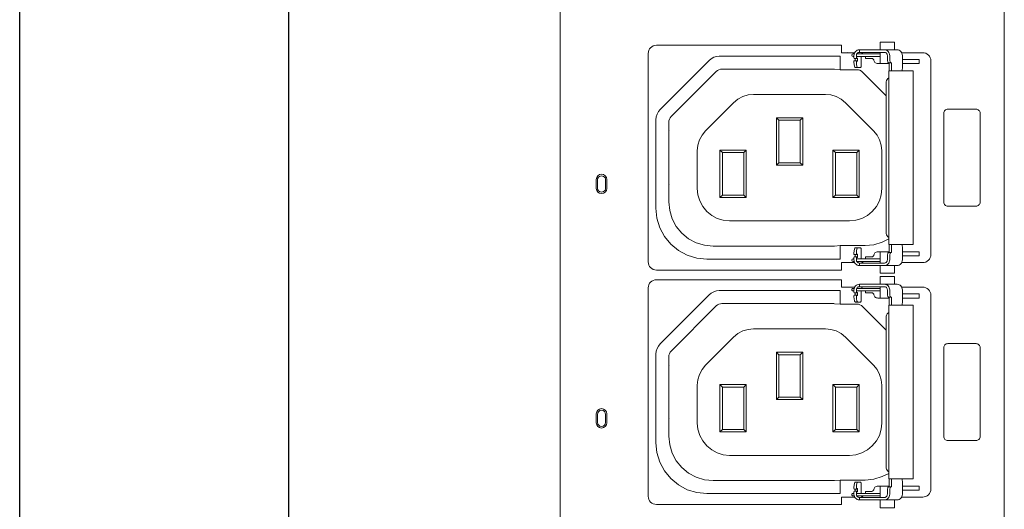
# Model space of a CAD drawing. Header units: millimetres. Extents: x 94562 to 148980, y -25377 to 3008.
# Tile 9 of 140: x 98778 to 98900, y -22577 to -22516. Entities that reach past the tile are written whole.
import ezdxf

# ---------------------------------------------------------------- set-up
doc = ezdxf.new("R2010")
doc.units = ezdxf.units.MM
doc.layers.add('tt_symbole', color=40, linetype='Continuous')

# ---------------------------------------------------------------- blocks, each defined once
blk = doc.blocks.new('IT_szafa_stojąca_42U')
for p, q in [((286.075, 1605.477), (286.075, 1801.057)), ((289.409, 1608.811), (289.409, 1797.723))]:
    blk.add_line(p, q)
blk = doc.blocks.new('PDU_(18)C13_(6)C19')
at = {"layer": 'tt_symbole', "lineweight": 5}
for p, q in [((0, 5.75376), (0, 0)), ((0.39369, 0), (0.39369, 5.75376)), ((0.1319, 2.7228), (0.13386, 2.7244)), ((0.13386, 2.7244), (0.13608, 2.72559)), ((0.13608, 2.72559), (0.13849, 2.72631)), ((0.13849, 2.72631), (0.141, 2.72656)), ((0.141, 2.72656), (0.24803, 2.72656)), ((0.2604, 2.72512), (0.26071, 2.72462)), ((0.26071, 2.72462), (0.26286, 2.72462)), ((0.26257, 2.7278), (0.26253, 2.72727)), ((0.26253, 2.72727), (0.26253, 2.72512)), ((0.26253, 2.72642), (0.26483, 2.72642)), ((0.26286, 2.72462), (0.26253, 2.72512)), ((0.26272, 2.72831), (0.26257, 2.7278)), ((0.26297, 2.72878), (0.26272, 2.72831)), ((0.26286, 2.72462), (0.26285, 2.72462)), ((0.2835, 2.72858), (0.26286, 2.72858)), ((0.26326, 2.72499), (0.26286, 2.72462)), ((0.26331, 2.7292), (0.26297, 2.72878)), ((0.26339, 2.72499), (0.26326, 2.72499)), ((0.26371, 2.72953), (0.26331, 2.7292)), ((0.2635, 2.72478), (0.26339, 2.72499)), ((0.2636, 2.7244), (0.2635, 2.72478)), ((0.26364, 2.72387), (0.2636, 2.7244)), ((0.26364, 2.72331), (0.26364, 2.72387)), ((0.26417, 2.7298), (0.26371, 2.72953)), ((0.26467, 2.72995), (0.26417, 2.7298)), ((0.26518, 2.72999), (0.26467, 2.72995)), ((0.26483, 2.72642), (0.2835, 2.72642)), ((0.26524, 2.72999), (0.26518, 2.72999)), ((0.26529, 2.72999), (0.26524, 2.72999)), ((0.26535, 2.72999), (0.26529, 2.72999)), ((0.26543, 2.72999), (0.26535, 2.72999)), ((0.2655, 2.72999), (0.26543, 2.72999)), ((0.26558, 2.72999), (0.2655, 2.72999)), ((0.26567, 2.72999), (0.26558, 2.72999)), ((0.26576, 2.72999), (0.26567, 2.72999)), ((0.27776, 2.72999), (0.26576, 2.72999)), ((0.27588, 2.72466), (0.27631, 2.72462)), ((0.27631, 2.72462), (0.27672, 2.72451)), ((0.27672, 2.72451), (0.2771, 2.7243)), ((0.2771, 2.7243), (0.27743, 2.72403)), ((0.27743, 2.72403), (0.27769, 2.7237)), ((0.27769, 2.7237), (0.2779, 2.72333)), ((0.27826, 2.72999), (0.27776, 2.72999)), ((0.27888, 2.72999), (0.27826, 2.72999)), ((0.27958, 2.72999), (0.27888, 2.72999)), ((0.2804, 2.72999), (0.27958, 2.72999)), ((0.28131, 2.72999), (0.2804, 2.72999)), ((0.28228, 2.72999), (0.28131, 2.72999)), ((0.28332, 2.72999), (0.28228, 2.72999)), ((0.2844, 2.72999), (0.28332, 2.72999)), ((0.28743, 2.72999), (0.2844, 2.72999)), ((0.28793, 2.72995), (0.28743, 2.72999)), ((0.28842, 2.7298), (0.28793, 2.72995)), ((0.28886, 2.72953), (0.28842, 2.7298)), ((0.28926, 2.7292), (0.28886, 2.72953)), ((0.28958, 2.72878), (0.28926, 2.7292)), ((0.28982, 2.72831), (0.28958, 2.72878)), ((0.28997, 2.7278), (0.28982, 2.72831)), ((0.29001, 2.72727), (0.28997, 2.7278)), ((0.29001, 2.72433), (0.29001, 2.72727)), ((0.29004, 2.72363), (0.29001, 2.72433)), ((0.30271, 2.72967), (0.32136, 2.72967)), ((0.32276, 2.72953), (0.32136, 2.72967)), ((0.32411, 2.72913), (0.32276, 2.72953)), ((0.32536, 2.72846), (0.32411, 2.72913)), ((0.32644, 2.72758), (0.32536, 2.72846)), ((0.32735, 2.72649), (0.32644, 2.72758)), ((0.32801, 2.72526), (0.32735, 2.72649)), ((0.32842, 2.72391), (0.32801, 2.72526)), ((0.32856, 2.72252), (0.32842, 2.72391)), ((0.08858, 2.67948), (0.1319, 2.7228)), ((0.26253, 2.72206), (0.26286, 2.72256)), ((0.26283, 2.72256), (0.26285, 2.72256)), ((0.26285, 2.72256), (0.26286, 2.72256)), ((0.26286, 2.72256), (0.26326, 2.72219)), ((0.26326, 2.72219), (0.26339, 2.72219)), ((0.26339, 2.72219), (0.2635, 2.7224)), ((0.2635, 2.7224), (0.2636, 2.72278)), ((0.2636, 2.72278), (0.26364, 2.72331)), ((0.2779, 2.72333), (0.27803, 2.72292)), ((0.27803, 2.72292), (0.27822, 2.72224)), ((0.27822, 2.72224), (0.27856, 2.72162)), ((0.27856, 2.72162), (0.27901, 2.72108)), ((0.27901, 2.72108), (0.27957, 2.72062)), ((0.27957, 2.72062), (0.28019, 2.72028)), ((0.28019, 2.72028), (0.28088, 2.72008)), ((0.28088, 2.72008), (0.2816, 2.72001)), ((0.2816, 2.72001), (0.29175, 2.72001)), ((0.2901, 2.72295), (0.29004, 2.72363)), ((0.29021, 2.72234), (0.2901, 2.72295)), ((0.29035, 2.7218), (0.29021, 2.72234)), ((0.29051, 2.72135), (0.29035, 2.7218)), ((0.29069, 2.72102), (0.29051, 2.72135)), ((0.2909, 2.72081), (0.29069, 2.72102)), ((0.29113, 2.72074), (0.2909, 2.72081)), ((0.29319, 2.72074), (0.29113, 2.72074)), ((0.32856, 2.55094), (0.32856, 2.72252)), ((0.08482, 2.67038), (0.08507, 2.67288)), ((0.08507, 2.67288), (0.08581, 2.6753)), ((0.08581, 2.6753), (0.08699, 2.67752)), ((0.08699, 2.67752), (0.08858, 2.67948)), ((0.08482, 2.59192), (0.08482, 2.67038)), ((0.08568, 2.58313), (0.08482, 2.59192)), ((0.08825, 2.57469), (0.08568, 2.58313)), ((0.0924, 2.5669), (0.08825, 2.57469)), ((0.098, 2.56008), (0.0924, 2.5669)), ((0.10482, 2.55448), (0.098, 2.56008)), ((0.29382, 2.55271), (0.29382, 2.55987)), ((0.303, 2.55955), (0.30289, 2.55987)), ((0.30314, 2.55901), (0.303, 2.55955)), ((0.30325, 2.5584), (0.30314, 2.55901)), ((0.30331, 2.55771), (0.30325, 2.5584)), ((0.11261, 2.55031), (0.10482, 2.55448)), ((0.12106, 2.54776), (0.11261, 2.55031)), ((0.2604, 2.55138), (0.2607, 2.5509)), ((0.2607, 2.5509), (0.26286, 2.5509)), ((0.26287, 2.5509), (0.26253, 2.55138)), ((0.26285, 2.5509), (0.26283, 2.5509)), ((0.26286, 2.5509), (0.26285, 2.5509)), ((0.26287, 2.5509), (0.26286, 2.5509)), ((0.26326, 2.55126), (0.26287, 2.5509)), ((0.26339, 2.55127), (0.26326, 2.55126)), ((0.2635, 2.55106), (0.26339, 2.55127)), ((0.2636, 2.55066), (0.2635, 2.55106)), ((0.26364, 2.55015), (0.2636, 2.55066)), ((0.2636, 2.54906), (0.26364, 2.54958)), ((0.26364, 2.54958), (0.26364, 2.55015)), ((0.27672, 2.54895), (0.2771, 2.54916)), ((0.2771, 2.54916), (0.27743, 2.54942)), ((0.27743, 2.54942), (0.27769, 2.54976)), ((0.27769, 2.54976), (0.2779, 2.55013)), ((0.2779, 2.55013), (0.27803, 2.55053)), ((0.27803, 2.55053), (0.27822, 2.55122)), ((0.27822, 2.55122), (0.27856, 2.55184)), ((0.27856, 2.55184), (0.27901, 2.55238)), ((0.27901, 2.55238), (0.27957, 2.55283)), ((0.27957, 2.55283), (0.28019, 2.55316)), ((0.28019, 2.55316), (0.28088, 2.55337)), ((0.28088, 2.55337), (0.2816, 2.55344)), ((0.2816, 2.55344), (0.29175, 2.55344)), ((0.29001, 2.54913), (0.29004, 2.54983)), ((0.29001, 2.54619), (0.29001, 2.54913)), ((0.29004, 2.54983), (0.2901, 2.55049)), ((0.2901, 2.55049), (0.29021, 2.55112)), ((0.29021, 2.55112), (0.29035, 2.55166)), ((0.29035, 2.55166), (0.29051, 2.5521)), ((0.29051, 2.5521), (0.29069, 2.55244)), ((0.29069, 2.55244), (0.2909, 2.55265)), ((0.2909, 2.55265), (0.29113, 2.55271)), ((0.29113, 2.55271), (0.29319, 2.55271)), ((0.29319, 2.55271), (0.29382, 2.55271)), ((0.30333, 2.55702), (0.30331, 2.55771)), ((0.30333, 2.54619), (0.30333, 2.55702)), ((0.32801, 2.5482), (0.32842, 2.54953)), ((0.32842, 2.54953), (0.32856, 2.55094)), ((0.12986, 2.5469), (0.12106, 2.54776)), ((0.24803, 2.5469), (0.12986, 2.5469)), ((0.26101, 2.54378), (0.24949, 2.54378)), ((0.24949, 2.54378), (0.24949, 2.53723)), ((0.26072, 2.54884), (0.2604, 2.54834)), ((0.26286, 2.54884), (0.26072, 2.54884)), ((0.26253, 2.54834), (0.26286, 2.54884)), ((0.26253, 2.54834), (0.26253, 2.54619)), ((0.26253, 2.54619), (0.26257, 2.54565)), ((0.26257, 2.54565), (0.26272, 2.54513)), ((0.26272, 2.54513), (0.26297, 2.54467)), ((0.26286, 2.54884), (0.26289, 2.54881)), ((0.26286, 2.54488), (0.26421, 2.54488)), ((0.26289, 2.54881), (0.26326, 2.54846)), ((0.26297, 2.54467), (0.26331, 2.54426)), ((0.26326, 2.54846), (0.26339, 2.54845)), ((0.26331, 2.54426), (0.26371, 2.54391)), ((0.26339, 2.54845), (0.2635, 2.54866)), ((0.2635, 2.54866), (0.2636, 2.54906)), ((0.26371, 2.54391), (0.26417, 2.54366)), ((0.26417, 2.54366), (0.26467, 2.54351)), ((0.26421, 2.54488), (0.26483, 2.54488)), ((0.26467, 2.54351), (0.26518, 2.54345)), ((0.26483, 2.54488), (0.2835, 2.54488)), ((0.26518, 2.54345), (0.26524, 2.54345)), ((0.26518, 2.54345), (0.26518, 2.54127)), ((0.26518, 2.54127), (0.27776, 2.54127)), ((0.26524, 2.54345), (0.26529, 2.54345)), ((0.26529, 2.54345), (0.26535, 2.54345)), ((0.26535, 2.54345), (0.26543, 2.54345)), ((0.26543, 2.54345), (0.2655, 2.54345)), ((0.2655, 2.54345), (0.26558, 2.54345)), ((0.26558, 2.54345), (0.26567, 2.54345)), ((0.26567, 2.54345), (0.26576, 2.54345)), ((0.26576, 2.54345), (0.27776, 2.54345)), ((0.27588, 2.54878), (0.27631, 2.54883)), ((0.27631, 2.54883), (0.27672, 2.54895)), ((0.27776, 2.54345), (0.27826, 2.54345)), ((0.27776, 2.54127), (0.27826, 2.54127)), ((0.27826, 2.54345), (0.27888, 2.54345)), ((0.27826, 2.54127), (0.27888, 2.54127)), ((0.27888, 2.54345), (0.27958, 2.54345)), ((0.27888, 2.54127), (0.27958, 2.54127)), ((0.27958, 2.54345), (0.2804, 2.54345)), ((0.27958, 2.54127), (0.2804, 2.54127)), ((0.2804, 2.54345), (0.28131, 2.54345)), ((0.2804, 2.54127), (0.28131, 2.54127)), ((0.28131, 2.54345), (0.28228, 2.54345)), ((0.28131, 2.54127), (0.28228, 2.54127)), ((0.28228, 2.54345), (0.28332, 2.54345)), ((0.28228, 2.54127), (0.28332, 2.54127)), ((0.28332, 2.54345), (0.2844, 2.54345)), ((0.28332, 2.54127), (0.2844, 2.54127)), ((0.2844, 2.54345), (0.28743, 2.54345)), ((0.2844, 2.54127), (0.28743, 2.54127)), ((0.28743, 2.54345), (0.28793, 2.54351)), ((0.28743, 2.54127), (0.29867, 2.54127)), ((0.28793, 2.54351), (0.28842, 2.54366)), ((0.28842, 2.54366), (0.28886, 2.54391)), ((0.28886, 2.54391), (0.28926, 2.54426)), ((0.28926, 2.54426), (0.28958, 2.54467)), ((0.28958, 2.54467), (0.28982, 2.54513)), ((0.28982, 2.54513), (0.28997, 2.54565)), ((0.28997, 2.54565), (0.29001, 2.54619)), ((0.29867, 2.54127), (0.29957, 2.54137)), ((0.29957, 2.54137), (0.30044, 2.54165)), ((0.30044, 2.54165), (0.30125, 2.5421)), ((0.30125, 2.5421), (0.30196, 2.54272)), ((0.30196, 2.54272), (0.30254, 2.54345)), ((0.30254, 2.54345), (0.30297, 2.5443)), ((0.30297, 2.5443), (0.30324, 2.54523)), ((0.30324, 2.54523), (0.30333, 2.54619)), ((0.32136, 2.54378), (0.32276, 2.54391)), ((0.32276, 2.54391), (0.32411, 2.54433)), ((0.32411, 2.54433), (0.32536, 2.54498)), ((0.32536, 2.54498), (0.32644, 2.54587)), ((0.32644, 2.54587), (0.32735, 2.54697)), ((0.32735, 2.54697), (0.32801, 2.5482)), ((0.24949, 2.53723), (0.08521, 2.53723)), ((0.08858, 2.47189), (0.1319, 2.51521)), ((0.1319, 2.51521), (0.13386, 2.51681)), ((0.13386, 2.51681), (0.13608, 2.518)), ((0.13608, 2.518), (0.13849, 2.51872)), ((0.13849, 2.51872), (0.141, 2.51897)), ((0.141, 2.51897), (0.24803, 2.51897)), ((0.2604, 2.51753), (0.26071, 2.51703)), ((0.26071, 2.51703), (0.26286, 2.51703)), ((0.26257, 2.52021), (0.26253, 2.51968)), ((0.26253, 2.51968), (0.26253, 2.51753)), ((0.26253, 2.51883), (0.26483, 2.51883)), ((0.26286, 2.51703), (0.26253, 2.51753)), ((0.26253, 2.51447), (0.26286, 2.51497)), ((0.26272, 2.52072), (0.26257, 2.52021)), ((0.26297, 2.52119), (0.26272, 2.52072)), ((0.26283, 2.51497), (0.26285, 2.51497)), ((0.26286, 2.51703), (0.26285, 2.51703)), ((0.26285, 2.51497), (0.26286, 2.51497)), ((0.2835, 2.52099), (0.26286, 2.52099)), ((0.26326, 2.5174), (0.26286, 2.51703)), ((0.26286, 2.51497), (0.26326, 2.5146)), ((0.26331, 2.52161), (0.26297, 2.52119)), ((0.26339, 2.5174), (0.26326, 2.5174)), ((0.26326, 2.5146), (0.26339, 2.5146)), ((0.26371, 2.52194), (0.26331, 2.52161)), ((0.2635, 2.51719), (0.26339, 2.5174)), ((0.26339, 2.5146), (0.2635, 2.51481)), ((0.2636, 2.51681), (0.2635, 2.51719)), ((0.2635, 2.51481), (0.2636, 2.51519)), ((0.26364, 2.51628), (0.2636, 2.51681)), ((0.2636, 2.51519), (0.26364, 2.51572)), ((0.26364, 2.51572), (0.26364, 2.51628)), ((0.26417, 2.52221), (0.26371, 2.52194)), ((0.26467, 2.52236), (0.26417, 2.52221)), ((0.26518, 2.5224), (0.26467, 2.52236)), ((0.26483, 2.51883), (0.2835, 2.51883)), ((0.26524, 2.5224), (0.26518, 2.5224)), ((0.26529, 2.5224), (0.26524, 2.5224)), ((0.26535, 2.5224), (0.26529, 2.5224)), ((0.26543, 2.5224), (0.26535, 2.5224)), ((0.2655, 2.5224), (0.26543, 2.5224)), ((0.26558, 2.5224), (0.2655, 2.5224)), ((0.26567, 2.5224), (0.26558, 2.5224)), ((0.26576, 2.5224), (0.26567, 2.5224)), ((0.27776, 2.5224), (0.26576, 2.5224)), ((0.27588, 2.51707), (0.27631, 2.51703)), ((0.27631, 2.51703), (0.27672, 2.51692)), ((0.27672, 2.51692), (0.2771, 2.51671)), ((0.2771, 2.51671), (0.27743, 2.51644)), ((0.27743, 2.51644), (0.27769, 2.51611)), ((0.27769, 2.51611), (0.2779, 2.51574)), ((0.27826, 2.5224), (0.27776, 2.5224)), ((0.2779, 2.51574), (0.27803, 2.51533)), ((0.27803, 2.51533), (0.27822, 2.51465)), ((0.27822, 2.51465), (0.27856, 2.51403)), ((0.27888, 2.5224), (0.27826, 2.5224)), ((0.27958, 2.5224), (0.27888, 2.5224)), ((0.2804, 2.5224), (0.27958, 2.5224)), ((0.28131, 2.5224), (0.2804, 2.5224)), ((0.28228, 2.5224), (0.28131, 2.5224)), ((0.28332, 2.5224), (0.28228, 2.5224)), ((0.2844, 2.5224), (0.28332, 2.5224)), ((0.28743, 2.5224), (0.2844, 2.5224)), ((0.28793, 2.52236), (0.28743, 2.5224)), ((0.28842, 2.52221), (0.28793, 2.52236)), ((0.28886, 2.52194), (0.28842, 2.52221)), ((0.28926, 2.52161), (0.28886, 2.52194)), ((0.28958, 2.52119), (0.28926, 2.52161)), ((0.28982, 2.52072), (0.28958, 2.52119)), ((0.28997, 2.52021), (0.28982, 2.52072)), ((0.29001, 2.51968), (0.28997, 2.52021)), ((0.29001, 2.51674), (0.29001, 2.51968)), ((0.29004, 2.51604), (0.29001, 2.51674)), ((0.2901, 2.51536), (0.29004, 2.51604)), ((0.29021, 2.51475), (0.2901, 2.51536)), ((0.29035, 2.51421), (0.29021, 2.51475)), ((0.29051, 2.51376), (0.29035, 2.51421)), ((0.30271, 2.52208), (0.32136, 2.52208)), ((0.32276, 2.52194), (0.32136, 2.52208)), ((0.32411, 2.52154), (0.32276, 2.52194)), ((0.32536, 2.52087), (0.32411, 2.52154)), ((0.32644, 2.51999), (0.32536, 2.52087)), ((0.32735, 2.5189), (0.32644, 2.51999)), ((0.32801, 2.51767), (0.32735, 2.5189)), ((0.32842, 2.51632), (0.32801, 2.51767)), ((0.32856, 2.51493), (0.32842, 2.51632)), ((0.32856, 2.34335), (0.32856, 2.51493)), ((0.27856, 2.51403), (0.27901, 2.51349)), ((0.27901, 2.51349), (0.27957, 2.51303)), ((0.27957, 2.51303), (0.28019, 2.51269)), ((0.28019, 2.51269), (0.28088, 2.51249)), ((0.28088, 2.51249), (0.2816, 2.51242)), ((0.2816, 2.51242), (0.29175, 2.51242)), ((0.29069, 2.51343), (0.29051, 2.51376)), ((0.2909, 2.51322), (0.29069, 2.51343)), ((0.29113, 2.51315), (0.2909, 2.51322)), ((0.29319, 2.51315), (0.29113, 2.51315)), ((0.08699, 2.46993), (0.08858, 2.47189)), ((0.08482, 2.46279), (0.08507, 2.46529)), ((0.08482, 2.38433), (0.08482, 2.46279)), ((0.08507, 2.46529), (0.08581, 2.46771)), ((0.08581, 2.46771), (0.08699, 2.46993)), ((0.08568, 2.37554), (0.08482, 2.38433)), ((0.08825, 2.3671), (0.08568, 2.37554)), ((0.0924, 2.35931), (0.08825, 2.3671)), ((0.098, 2.35249), (0.0924, 2.35931)), ((0.10482, 2.34689), (0.098, 2.35249)), ((0.29382, 2.34512), (0.29382, 2.35228)), ((0.303, 2.35196), (0.30289, 2.35228)), ((0.30314, 2.35142), (0.303, 2.35196)), ((0.30325, 2.35081), (0.30314, 2.35142)), ((0.30331, 2.35012), (0.30325, 2.35081)), ((0.30333, 2.34943), (0.30331, 2.35012)), ((0.30333, 2.3386), (0.30333, 2.34943)), ((0.11261, 2.34272), (0.10482, 2.34689)), ((0.12106, 2.34017), (0.11261, 2.34272)), ((0.12986, 2.33931), (0.12106, 2.34017)), ((0.2604, 2.34379), (0.2607, 2.34331)), ((0.26072, 2.34125), (0.2604, 2.34075)), ((0.2607, 2.34331), (0.26286, 2.34331)), ((0.26286, 2.34125), (0.26072, 2.34125)), ((0.26287, 2.34331), (0.26253, 2.34379)), ((0.26253, 2.34075), (0.26286, 2.34125)), ((0.26253, 2.34075), (0.26253, 2.3386)), ((0.26285, 2.34331), (0.26283, 2.34331)), ((0.26286, 2.34331), (0.26285, 2.34331)), ((0.26287, 2.34331), (0.26286, 2.34331)), ((0.26286, 2.34125), (0.26289, 2.34122)), ((0.26326, 2.34367), (0.26287, 2.34331)), ((0.26289, 2.34122), (0.26326, 2.34087)), ((0.26339, 2.34368), (0.26326, 2.34367)), ((0.26326, 2.34087), (0.26339, 2.34086)), ((0.2635, 2.34347), (0.26339, 2.34368)), ((0.26339, 2.34086), (0.2635, 2.34107)), ((0.2636, 2.34307), (0.2635, 2.34347)), ((0.2635, 2.34107), (0.2636, 2.34147)), ((0.26364, 2.34256), (0.2636, 2.34307)), ((0.2636, 2.34147), (0.26364, 2.34199)), ((0.26364, 2.34199), (0.26364, 2.34256)), ((0.27588, 2.34119), (0.27631, 2.34124)), ((0.27631, 2.34124), (0.27672, 2.34136)), ((0.27672, 2.34136), (0.2771, 2.34157)), ((0.2771, 2.34157), (0.27743, 2.34183)), ((0.27743, 2.34183), (0.27769, 2.34217)), ((0.27769, 2.34217), (0.2779, 2.34254)), ((0.2779, 2.34254), (0.27803, 2.34294)), ((0.27803, 2.34294), (0.27822, 2.34362)), ((0.27822, 2.34362), (0.27856, 2.34425)), ((0.27856, 2.34425), (0.27901, 2.34479)), ((0.27901, 2.34479), (0.27957, 2.34524)), ((0.27957, 2.34524), (0.28019, 2.34557)), ((0.28019, 2.34557), (0.28088, 2.34578)), ((0.28088, 2.34578), (0.2816, 2.34585)), ((0.2816, 2.34585), (0.29175, 2.34585)), ((0.29001, 2.34154), (0.29004, 2.34224)), ((0.29001, 2.3386), (0.29001, 2.34154)), ((0.29004, 2.34224), (0.2901, 2.3429)), ((0.2901, 2.3429), (0.29021, 2.34353)), ((0.29021, 2.34353), (0.29035, 2.34407)), ((0.29035, 2.34407), (0.29051, 2.34451)), ((0.29051, 2.34451), (0.29069, 2.34485)), ((0.29069, 2.34485), (0.2909, 2.34506)), ((0.2909, 2.34506), (0.29113, 2.34512)), ((0.29113, 2.34512), (0.29319, 2.34512)), ((0.29319, 2.34512), (0.29382, 2.34512)), ((0.32735, 2.33937), (0.32801, 2.34061)), ((0.32801, 2.34061), (0.32842, 2.34194)), ((0.32842, 2.34194), (0.32856, 2.34335)), ((0.24803, 2.33931), (0.12986, 2.33931)), ((0.26101, 2.33619), (0.24949, 2.33619)), ((0.24949, 2.33619), (0.24949, 2.32964)), ((0.26253, 2.3386), (0.26257, 2.33806)), ((0.26257, 2.33806), (0.26272, 2.33754)), ((0.26272, 2.33754), (0.26297, 2.33708)), ((0.26286, 2.33729), (0.26421, 2.33729)), ((0.26297, 2.33708), (0.26331, 2.33667)), ((0.26331, 2.33667), (0.26371, 2.33632)), ((0.26371, 2.33632), (0.26417, 2.33607)), ((0.26417, 2.33607), (0.26467, 2.33592)), ((0.26421, 2.33729), (0.26483, 2.33729)), ((0.26467, 2.33592), (0.26518, 2.33586)), ((0.26483, 2.33729), (0.2835, 2.33729)), ((0.26518, 2.33586), (0.26524, 2.33586)), ((0.26518, 2.33586), (0.26518, 2.33368)), ((0.26518, 2.33368), (0.27776, 2.33368)), ((0.26524, 2.33586), (0.26529, 2.33586)), ((0.26529, 2.33586), (0.26535, 2.33586)), ((0.26535, 2.33586), (0.26543, 2.33586)), ((0.26543, 2.33586), (0.2655, 2.33586)), ((0.2655, 2.33586), (0.26558, 2.33586)), ((0.26558, 2.33586), (0.26567, 2.33586)), ((0.26567, 2.33586), (0.26576, 2.33586)), ((0.26576, 2.33586), (0.27776, 2.33586)), ((0.27776, 2.33586), (0.27826, 2.33586)), ((0.27776, 2.33368), (0.27826, 2.33368)), ((0.27826, 2.33586), (0.27888, 2.33586)), ((0.27826, 2.33368), (0.27888, 2.33368)), ((0.27888, 2.33586), (0.27958, 2.33586)), ((0.27888, 2.33368), (0.27958, 2.33368)), ((0.27958, 2.33586), (0.2804, 2.33586)), ((0.27958, 2.33368), (0.2804, 2.33368)), ((0.2804, 2.33586), (0.28131, 2.33586)), ((0.2804, 2.33368), (0.28131, 2.33368)), ((0.28131, 2.33586), (0.28228, 2.33586)), ((0.28131, 2.33368), (0.28228, 2.33368)), ((0.28228, 2.33586), (0.28332, 2.33586)), ((0.28228, 2.33368), (0.28332, 2.33368)), ((0.28332, 2.33586), (0.2844, 2.33586)), ((0.28332, 2.33368), (0.2844, 2.33368)), ((0.2844, 2.33586), (0.28743, 2.33586)), ((0.2844, 2.33368), (0.28743, 2.33368)), ((0.28743, 2.33586), (0.28793, 2.33592)), ((0.28743, 2.33368), (0.29867, 2.33368)), ((0.28793, 2.33592), (0.28842, 2.33607)), ((0.28842, 2.33607), (0.28886, 2.33632)), ((0.28886, 2.33632), (0.28926, 2.33667)), ((0.28926, 2.33667), (0.28958, 2.33708)), ((0.28958, 2.33708), (0.28982, 2.33754)), ((0.28982, 2.33754), (0.28997, 2.33806)), ((0.28997, 2.33806), (0.29001, 2.3386)), ((0.29867, 2.33368), (0.29957, 2.33378)), ((0.29957, 2.33378), (0.30044, 2.33406)), ((0.30044, 2.33406), (0.30125, 2.33451)), ((0.30125, 2.33451), (0.30196, 2.33512)), ((0.30196, 2.33512), (0.30254, 2.33586)), ((0.30254, 2.33586), (0.30297, 2.33671)), ((0.30297, 2.33671), (0.30324, 2.33764)), ((0.30324, 2.33764), (0.30333, 2.3386)), ((0.32136, 2.33619), (0.32276, 2.33632)), ((0.32276, 2.33632), (0.32411, 2.33674)), ((0.32411, 2.33674), (0.32536, 2.33739)), ((0.32536, 2.33739), (0.32644, 2.33828)), ((0.32644, 2.33828), (0.32735, 2.33937)), ((0.24949, 2.32964), (0.08521, 2.32964))]:
    blk.add_line(p, q, dxfattribs=at)
for points in [[(0.26101, 2.72967), (0.24949, 2.72967), (0.24949, 2.73623), (0.08521, 2.73623), (0.08381, 2.73609), (0.08246, 2.73569), (0.08122, 2.73502), (0.08013, 2.73413), (0.07924, 2.73305), (0.07857, 2.73181), (0.07815, 2.73046), (0.07801, 2.72906), (0.07801, 2.54438, 0.412636), (0.08521, 2.53723)], [(0.26101, 2.52208), (0.24949, 2.52208), (0.24949, 2.52864), (0.08521, 2.52864), (0.08381, 2.5285), (0.08246, 2.5281), (0.08122, 2.52743), (0.08013, 2.52654), (0.07924, 2.52546), (0.07857, 2.52422), (0.07815, 2.52287), (0.07801, 2.52147), (0.07801, 2.33679, 0.412636), (0.08521, 2.32964)]]:
    blk.add_lwpolyline(points, format="xyb", dxfattribs=at)
for points in [[(0.29638, 2.73219), (0.29638, 2.73909), (0.29589, 2.73909), (0.29449, 2.73909), (0.2924, 2.73909), (0.28993, 2.73909), (0.28747, 2.73909), (0.28538, 2.73909), (0.28399, 2.73909), (0.2835, 2.73909), (0.2835, 2.73219)], [(0.24803, 2.71463), (0.24803, 2.72656)], [(0.25481, 2.72974), (0.25492, 2.72969), (0.25494, 2.72967)], [(0.26059, 2.72858), (0.26018, 2.72858), (0.25976, 2.72858), (0.25963, 2.72858), (0.25921, 2.72849), (0.25886, 2.72826), (0.25864, 2.72791), (0.25856, 2.72749), (0.25864, 2.72709), (0.25886, 2.72674), (0.25921, 2.72651), (0.25963, 2.72642), (0.25976, 2.72642), (0.26018, 2.72642), (0.2604, 2.72642)], [(0.26518, 2.73219), (0.26425, 2.73209), (0.26335, 2.73181), (0.26253, 2.73135), (0.26179, 2.73074), (0.26121, 2.73001), (0.26076, 2.72915), (0.26049, 2.72823), (0.2604, 2.72727), (0.2604, 2.72512)], [(0.26143, 2.72256), (0.26147, 2.72278), (0.26151, 2.72331), (0.26151, 2.72387), (0.26147, 2.7244), (0.26143, 2.72462)], [(0.26374, 2.71644), (0.26631, 2.71644), (0.26639, 2.71646), (0.26646, 2.71658), (0.26653, 2.71673), (0.2666, 2.71695), (0.26664, 2.71723), (0.26668, 2.71753), (0.26669, 2.71787), (0.26671, 2.71823), (0.26671, 2.72642)], [(0.28743, 2.73219), (0.2844, 2.73219), (0.28332, 2.73219), (0.28228, 2.73219), (0.28131, 2.73219), (0.2804, 2.73219), (0.27958, 2.73219), (0.27888, 2.73219), (0.27826, 2.73219), (0.27776, 2.73219), (0.26576, 2.73219), (0.26567, 2.73219), (0.26558, 2.73219), (0.2655, 2.73219), (0.26543, 2.73219), (0.26535, 2.73219), (0.26529, 2.73219), (0.26524, 2.73219), (0.26518, 2.73219), (0.26518, 2.72999)], [(0.26703, 2.72858), (0.26715, 2.72878), (0.26749, 2.7292), (0.26789, 2.72953), (0.26835, 2.7298), (0.26885, 2.72995), (0.26936, 2.72999)], [(0.27588, 2.72466), (0.27051, 2.72466), (0.27051, 2.72642)], [(0.2835, 2.72999), (0.2835, 2.72001)], [(0.29382, 2.71359), (0.29382, 2.72074), (0.29319, 2.72074), (0.29299, 2.72081), (0.29278, 2.72102), (0.29258, 2.72135), (0.29242, 2.7218), (0.29228, 2.72234), (0.29218, 2.72295), (0.29211, 2.72363), (0.2921, 2.72433), (0.2921, 2.72727), (0.292, 2.72823), (0.29174, 2.72915), (0.29131, 2.73001), (0.29072, 2.73074), (0.29001, 2.73135), (0.28921, 2.73181), (0.28833, 2.73209), (0.28743, 2.73219), (0.29867, 2.73219), (0.29957, 2.73209), (0.30044, 2.73181), (0.30125, 2.73135), (0.30196, 2.73074), (0.30254, 2.73001), (0.30297, 2.72915), (0.30324, 2.72823), (0.30333, 2.72727), (0.30333, 2.71644), (0.30331, 2.71573), (0.30325, 2.71506), (0.30314, 2.71445), (0.303, 2.71391), (0.30289, 2.71359)], [(0.28897, 2.6916), (0.26806, 2.71253), (0.26697, 2.71342), (0.26574, 2.71408), (0.26439, 2.71449), (0.26299, 2.71463), (0.24803, 2.71463), (0.2431, 2.71502), (0.24263, 2.71503), (0.24167, 2.71506), (0.24029, 2.71508), (0.2385, 2.71509), (0.23639, 2.71509), (0.23403, 2.7151), (0.23147, 2.7151), (0.22883, 2.71512), (0.14339, 2.71512), (0.14199, 2.71498), (0.14064, 2.71456), (0.1394, 2.71391), (0.13832, 2.71302), (0.09836, 2.67306), (0.09747, 2.67198), (0.09682, 2.67074), (0.0964, 2.6694), (0.09626, 2.66799), (0.09626, 2.59772), (0.09703, 2.59003), (0.09926, 2.58265), (0.1029, 2.57584), (0.10781, 2.56987), (0.11376, 2.56498), (0.12057, 2.56134), (0.12796, 2.5591), (0.13564, 2.55834), (0.22883, 2.55834), (0.23147, 2.55834), (0.23403, 2.55835), (0.23639, 2.55835), (0.2385, 2.55837), (0.24029, 2.55838), (0.24167, 2.5584), (0.24263, 2.55841), (0.2431, 2.55844), (0.24803, 2.55883), (0.27044, 2.55883), (0.27814, 2.55959), (0.28551, 2.56183), (0.29117, 2.56472)], [(0.26286, 2.72256), (0.26071, 2.72256), (0.2604, 2.72206), (0.2604, 2.7218), (0.26042, 2.72076), (0.26049, 2.71974), (0.2606, 2.71883), (0.26075, 2.71801), (0.26093, 2.71734), (0.26114, 2.71684), (0.26136, 2.71653), (0.2616, 2.71644), (0.26374, 2.71644), (0.2635, 2.71653), (0.26326, 2.71684), (0.26306, 2.71734), (0.26288, 2.71801), (0.26272, 2.71883), (0.26261, 2.71974), (0.26254, 2.72076), (0.26253, 2.7218), (0.26253, 2.72206)], [(0.29175, 2.71359), (0.29175, 2.72074)], [(0.30333, 2.72359), (0.30544, 2.72359), (0.31824, 2.72359), (0.31824, 2.72001), (0.30333, 2.72001)], [(0.29117, 2.70731), (0.29051, 2.70674), (0.28986, 2.70592), (0.28938, 2.70499), (0.28908, 2.70399), (0.28897, 2.70294), (0.28897, 2.57052), (0.28908, 2.56946), (0.28938, 2.56846), (0.28986, 2.56753), (0.29051, 2.56671), (0.29117, 2.56615)], [(0.19165, 2.6301), (0.19165, 2.67198)], [(0.21492, 2.67198), (0.21492, 2.6301)], [(0.19381, 2.66984), (0.19381, 2.63226)], [(0.21278, 2.63226), (0.21278, 2.66984)], [(0.09699, 2.66035), (0.0969, 2.66035)], [(0.14154, 2.60148), (0.14154, 2.64335)], [(0.14369, 2.6412), (0.14369, 2.60362)], [(0.16481, 2.64335), (0.16481, 2.60148), (0.16267, 2.60362), (0.16267, 2.6412)], [(0.24176, 2.60148), (0.24176, 2.64335), (0.24392, 2.6412), (0.24392, 2.60362)], [(0.24176, 2.64335), (0.26503, 2.64335)], [(0.26288, 2.6412), (0.24392, 2.6412)], [(0.26288, 2.60362), (0.26288, 2.6412), (0.26503, 2.64335), (0.26503, 2.60148)], [(0.09699, 2.6131), (0.0969, 2.6131)], [(0.16481, 2.60148), (0.14154, 2.60148), (0.14369, 2.60362), (0.16267, 2.60362)], [(0.24803, 2.5469), (0.24803, 2.55883)], [(0.29175, 2.55271), (0.29175, 2.55987)], [(0.2604, 2.55138), (0.2604, 2.55165), (0.26042, 2.5527), (0.26049, 2.5537), (0.2606, 2.55463), (0.26075, 2.55545), (0.26093, 2.55612), (0.26114, 2.55662), (0.26136, 2.55692), (0.2616, 2.55702), (0.26374, 2.55702), (0.2635, 2.55692), (0.26326, 2.55662), (0.26306, 2.55612), (0.26288, 2.55545), (0.26272, 2.55463), (0.26261, 2.5537), (0.26254, 2.5527), (0.26253, 2.55165), (0.26253, 2.55138)], [(0.26143, 2.5509), (0.26147, 2.55066), (0.26151, 2.55015), (0.26151, 2.54958), (0.26147, 2.54906), (0.26143, 2.54884)], [(0.26671, 2.54703), (0.26671, 2.55523), (0.26669, 2.55558), (0.26668, 2.55591), (0.26664, 2.55623), (0.2666, 2.55649), (0.26653, 2.55671), (0.26646, 2.55688), (0.26639, 2.55699), (0.26631, 2.55702), (0.26374, 2.55702)], [(0.2835, 2.55344), (0.2835, 2.54345)], [(0.29319, 2.55271), (0.29299, 2.55265), (0.29278, 2.55244), (0.29258, 2.5521), (0.29242, 2.55166), (0.29228, 2.55112), (0.29218, 2.55049), (0.29211, 2.54983), (0.2921, 2.54913), (0.2921, 2.54619), (0.292, 2.54523), (0.29174, 2.5443), (0.29131, 2.54345), (0.29072, 2.54272), (0.29001, 2.5421), (0.28921, 2.54165), (0.28833, 2.54137), (0.28743, 2.54127)], [(0.30333, 2.54987), (0.30544, 2.54987), (0.31824, 2.54987), (0.31824, 2.55344), (0.30333, 2.55344)], [(0.2604, 2.54703), (0.26018, 2.54703), (0.25976, 2.54703), (0.25963, 2.54703), (0.25921, 2.54695), (0.25886, 2.54671), (0.25864, 2.54637), (0.25856, 2.54595), (0.25864, 2.54555), (0.25886, 2.5452), (0.25921, 2.54496), (0.25963, 2.54488), (0.25976, 2.54488), (0.26018, 2.54488), (0.26059, 2.54488)], [(0.2604, 2.54834), (0.2604, 2.54619), (0.26049, 2.54523), (0.26076, 2.5443), (0.26121, 2.54345), (0.26179, 2.54272), (0.26253, 2.5421), (0.26335, 2.54165), (0.26425, 2.54137), (0.26518, 2.54127)], [(0.2835, 2.54703), (0.26253, 2.54703)], [(0.26936, 2.54345), (0.26885, 2.54351), (0.26835, 2.54366), (0.26789, 2.54391), (0.26749, 2.54426), (0.26715, 2.54467), (0.26703, 2.54488)], [(0.27588, 2.54878), (0.27051, 2.54878), (0.27051, 2.54703)], [(0.2835, 2.54127), (0.2835, 2.53437), (0.28399, 2.53437), (0.28538, 2.53437), (0.28747, 2.53437), (0.28993, 2.53437), (0.2924, 2.53437), (0.29449, 2.53437), (0.29589, 2.53437), (0.29638, 2.53437), (0.29638, 2.54127)], [(0.30274, 2.54378), (0.32136, 2.54378)], [(0.26518, 2.5246), (0.26425, 2.5245), (0.26335, 2.52422), (0.26253, 2.52376), (0.26179, 2.52315), (0.26121, 2.52242), (0.26076, 2.52156), (0.26049, 2.52064), (0.2604, 2.51968), (0.2604, 2.51753)], [(0.28743, 2.5246), (0.2844, 2.5246), (0.28332, 2.5246), (0.28228, 2.5246), (0.28131, 2.5246), (0.2804, 2.5246), (0.27958, 2.5246), (0.27888, 2.5246), (0.27826, 2.5246), (0.27776, 2.5246), (0.26576, 2.5246), (0.26567, 2.5246), (0.26558, 2.5246), (0.2655, 2.5246), (0.26543, 2.5246), (0.26535, 2.5246), (0.26529, 2.5246), (0.26524, 2.5246), (0.26518, 2.5246), (0.26518, 2.5224)], [(0.29638, 2.5246), (0.29638, 2.5315), (0.29589, 2.5315), (0.29449, 2.5315), (0.2924, 2.5315), (0.28993, 2.5315), (0.28747, 2.5315), (0.28538, 2.5315), (0.28399, 2.5315), (0.2835, 2.5315), (0.2835, 2.5246)], [(0.29382, 2.506), (0.29382, 2.51315), (0.29319, 2.51315), (0.29299, 2.51322), (0.29278, 2.51343), (0.29258, 2.51376), (0.29242, 2.51421), (0.29228, 2.51475), (0.29218, 2.51536), (0.29211, 2.51604), (0.2921, 2.51674), (0.2921, 2.51968), (0.292, 2.52064), (0.29174, 2.52156), (0.29131, 2.52242), (0.29072, 2.52315), (0.29001, 2.52376), (0.28921, 2.52422), (0.28833, 2.5245), (0.28743, 2.5246), (0.29867, 2.5246), (0.29957, 2.5245), (0.30044, 2.52422), (0.30125, 2.52376), (0.30196, 2.52315), (0.30254, 2.52242), (0.30297, 2.52156), (0.30324, 2.52064), (0.30333, 2.51968), (0.30333, 2.50885), (0.30331, 2.50814), (0.30325, 2.50747), (0.30314, 2.50686), (0.303, 2.50632), (0.30289, 2.506)], [(0.24803, 2.50704), (0.24803, 2.51897)], [(0.25481, 2.52215), (0.25492, 2.5221), (0.25494, 2.52208)], [(0.26059, 2.52099), (0.26018, 2.52099), (0.25976, 2.52099), (0.25963, 2.52099), (0.25921, 2.5209), (0.25886, 2.52067), (0.25864, 2.52032), (0.25856, 2.5199), (0.25864, 2.5195), (0.25886, 2.51915), (0.25921, 2.51892), (0.25963, 2.51883), (0.25976, 2.51883), (0.26018, 2.51883), (0.2604, 2.51883)], [(0.26286, 2.51497), (0.26071, 2.51497), (0.2604, 2.51447), (0.2604, 2.51421), (0.26042, 2.51317), (0.26049, 2.51215), (0.2606, 2.51124), (0.26075, 2.51042), (0.26093, 2.50975), (0.26114, 2.50925), (0.26136, 2.50894), (0.2616, 2.50885), (0.26374, 2.50885), (0.2635, 2.50894), (0.26326, 2.50925), (0.26306, 2.50975), (0.26288, 2.51042), (0.26272, 2.51124), (0.26261, 2.51215), (0.26254, 2.51317), (0.26253, 2.51421), (0.26253, 2.51447)], [(0.26143, 2.51497), (0.26147, 2.51519), (0.26151, 2.51572), (0.26151, 2.51628), (0.26147, 2.51681), (0.26143, 2.51703)], [(0.26374, 2.50885), (0.26631, 2.50885), (0.26639, 2.50887), (0.26646, 2.50899), (0.26653, 2.50914), (0.2666, 2.50936), (0.26664, 2.50964), (0.26668, 2.50994), (0.26669, 2.51028), (0.26671, 2.51064), (0.26671, 2.51883)], [(0.26703, 2.52099), (0.26715, 2.52119), (0.26749, 2.52161), (0.26789, 2.52194), (0.26835, 2.52221), (0.26885, 2.52236), (0.26936, 2.5224)], [(0.27588, 2.51707), (0.27051, 2.51707), (0.27051, 2.51883)], [(0.2835, 2.5224), (0.2835, 2.51242)], [(0.30333, 2.516), (0.30544, 2.516), (0.31824, 2.516), (0.31824, 2.51242), (0.30333, 2.51242)], [(0.28897, 2.48401), (0.26806, 2.50494), (0.26697, 2.50583), (0.26574, 2.50649), (0.26439, 2.5069), (0.26299, 2.50704), (0.24803, 2.50704), (0.2431, 2.50743), (0.24263, 2.50744), (0.24167, 2.50747), (0.24029, 2.50749), (0.2385, 2.5075), (0.23639, 2.5075), (0.23403, 2.50751), (0.23147, 2.50751), (0.22883, 2.50753), (0.14339, 2.50753), (0.14199, 2.50739), (0.14064, 2.50697), (0.1394, 2.50632), (0.13832, 2.50543), (0.09836, 2.46547), (0.09747, 2.46439), (0.09682, 2.46315), (0.0964, 2.46181), (0.09626, 2.4604), (0.09626, 2.39012), (0.09703, 2.38244), (0.09926, 2.37506), (0.1029, 2.36825), (0.10781, 2.36228), (0.11376, 2.35739), (0.12057, 2.35375), (0.12796, 2.35151), (0.13564, 2.35075), (0.22883, 2.35075), (0.23147, 2.35075), (0.23403, 2.35076), (0.23639, 2.35076), (0.2385, 2.35078), (0.24029, 2.35079), (0.24167, 2.35081), (0.24263, 2.35082), (0.2431, 2.35085), (0.24803, 2.35124), (0.27044, 2.35124), (0.27814, 2.352), (0.28551, 2.35424), (0.29117, 2.35712)], [(0.29175, 2.506), (0.29175, 2.51315)], [(0.29117, 2.49972), (0.29051, 2.49915), (0.28986, 2.49833), (0.28938, 2.4974), (0.28908, 2.4964), (0.28897, 2.49535), (0.28897, 2.36293), (0.28908, 2.36187), (0.28938, 2.36087), (0.28986, 2.35994), (0.29051, 2.35912), (0.29117, 2.35856)], [(0.19165, 2.42251), (0.19165, 2.46439)], [(0.19381, 2.46225), (0.19381, 2.42467)], [(0.21278, 2.42467), (0.21278, 2.46225)], [(0.21492, 2.46439), (0.21492, 2.42251)], [(0.09699, 2.45276), (0.0969, 2.45276)], [(0.14154, 2.39389), (0.14154, 2.43576)], [(0.16481, 2.43576), (0.16481, 2.39389), (0.16267, 2.39603), (0.16267, 2.43361)], [(0.24176, 2.39389), (0.24176, 2.43576), (0.24392, 2.43361), (0.24392, 2.39603)], [(0.24176, 2.43576), (0.26503, 2.43576)], [(0.26288, 2.39603), (0.26288, 2.43361), (0.26503, 2.43576), (0.26503, 2.39389)], [(0.14369, 2.43361), (0.14369, 2.39603)], [(0.26288, 2.43361), (0.24392, 2.43361)], [(0.09699, 2.40551), (0.0969, 2.40551)], [(0.16481, 2.39389), (0.14154, 2.39389), (0.14369, 2.39603), (0.16267, 2.39603)], [(0.24803, 2.33931), (0.24803, 2.35124)], [(0.2604, 2.34379), (0.2604, 2.34406), (0.26042, 2.34511), (0.26049, 2.34611), (0.2606, 2.34704), (0.26075, 2.34786), (0.26093, 2.34853), (0.26114, 2.34903), (0.26136, 2.34933), (0.2616, 2.34943), (0.26374, 2.34943), (0.2635, 2.34933), (0.26326, 2.34903), (0.26306, 2.34853), (0.26288, 2.34786), (0.26272, 2.34704), (0.26261, 2.34611), (0.26254, 2.34511), (0.26253, 2.34406), (0.26253, 2.34379)], [(0.26671, 2.33944), (0.26671, 2.34764), (0.26669, 2.34799), (0.26668, 2.34832), (0.26664, 2.34864), (0.2666, 2.3489), (0.26653, 2.34912), (0.26646, 2.34929), (0.26639, 2.3494), (0.26631, 2.34943), (0.26374, 2.34943)], [(0.29175, 2.34512), (0.29175, 2.35228)], [(0.2604, 2.34075), (0.2604, 2.3386), (0.26049, 2.33764), (0.26076, 2.33671), (0.26121, 2.33586), (0.26179, 2.33512), (0.26253, 2.33451), (0.26335, 2.33406), (0.26425, 2.33378), (0.26518, 2.33368)], [(0.26143, 2.34331), (0.26147, 2.34307), (0.26151, 2.34256), (0.26151, 2.34199), (0.26147, 2.34147), (0.26143, 2.34125)], [(0.27588, 2.34119), (0.27051, 2.34119), (0.27051, 2.33944)], [(0.2835, 2.34585), (0.2835, 2.33586)], [(0.29319, 2.34512), (0.29299, 2.34506), (0.29278, 2.34485), (0.29258, 2.34451), (0.29242, 2.34407), (0.29228, 2.34353), (0.29218, 2.3429), (0.29211, 2.34224), (0.2921, 2.34154), (0.2921, 2.3386), (0.292, 2.33764), (0.29174, 2.33671), (0.29131, 2.33586), (0.29072, 2.33512), (0.29001, 2.33451), (0.28921, 2.33406), (0.28833, 2.33378), (0.28743, 2.33368)], [(0.30333, 2.34228), (0.30544, 2.34228), (0.31824, 2.34228), (0.31824, 2.34585), (0.30333, 2.34585)], [(0.2604, 2.33944), (0.26018, 2.33944), (0.25976, 2.33944), (0.25963, 2.33944), (0.25921, 2.33936), (0.25886, 2.33912), (0.25864, 2.33878), (0.25856, 2.33836), (0.25864, 2.33796), (0.25886, 2.33761), (0.25921, 2.33737), (0.25963, 2.33729), (0.25976, 2.33729), (0.26018, 2.33729), (0.26059, 2.33729)], [(0.2835, 2.33944), (0.26253, 2.33944)], [(0.26936, 2.33586), (0.26885, 2.33592), (0.26835, 2.33607), (0.26789, 2.33632), (0.26749, 2.33667), (0.26715, 2.33708), (0.26703, 2.33729)], [(0.2835, 2.33368), (0.2835, 2.32678), (0.28399, 2.32678), (0.28538, 2.32678), (0.28747, 2.32678), (0.28993, 2.32678), (0.2924, 2.32678), (0.29449, 2.32678), (0.29589, 2.32678), (0.29638, 2.32678), (0.29638, 2.33368)], [(0.30274, 2.33619), (0.32136, 2.33619)]]:
    blk.add_lwpolyline(points, dxfattribs=at)
for points in [[(0.29117, 2.71359), (0.29117, 2.55987), (0.29128, 2.55987), (0.29153, 2.55987), (0.29192, 2.55987), (0.29243, 2.55987), (0.29306, 2.55987), (0.29378, 2.55987), (0.30439, 2.55987), (0.30654, 2.55987), (0.30878, 2.55987), (0.31076, 2.55987), (0.31218, 2.55987), (0.31283, 2.55987), (0.31286, 2.55987), (0.31286, 2.71359), (0.31283, 2.71359), (0.31218, 2.71359), (0.31076, 2.71359), (0.30878, 2.71359), (0.30654, 2.71359), (0.30439, 2.71359), (0.29378, 2.71359), (0.29306, 2.71359), (0.29243, 2.71359), (0.29192, 2.71359), (0.29153, 2.71359), (0.29128, 2.71359)], [(0.25644, 2.58072), (0.15014, 2.58072), (0.14456, 2.58127), (0.13918, 2.5829), (0.13424, 2.58553), (0.12989, 2.5891), (0.12633, 2.59344), (0.12368, 2.5984), (0.12206, 2.60376), (0.1215, 2.60934), (0.1215, 2.64281), (0.12199, 2.6477), (0.12342, 2.6524), (0.12572, 2.65673), (0.12885, 2.66053), (0.15372, 2.6854), (0.15751, 2.68852), (0.16185, 2.69084), (0.16654, 2.69226), (0.17143, 2.69274), (0.23514, 2.69274), (0.24003, 2.69226), (0.24474, 2.69084), (0.24907, 2.68852), (0.25286, 2.6854), (0.27774, 2.66053), (0.28085, 2.65673), (0.28317, 2.6524), (0.28458, 2.6477), (0.28507, 2.64281), (0.28507, 2.60934), (0.28451, 2.60376), (0.28289, 2.5984), (0.28025, 2.59344), (0.27668, 2.5891), (0.27235, 2.58553), (0.26739, 2.5829), (0.26203, 2.58127)], [(0.21492, 2.67198), (0.21278, 2.66984), (0.19381, 2.66984), (0.19165, 2.67198)], [(0.37222, 2.59736), (0.37222, 2.6761), (0.37215, 2.67679), (0.37194, 2.67747), (0.37161, 2.67808), (0.37118, 2.67862), (0.37063, 2.67907), (0.37001, 2.6794), (0.36935, 2.67961), (0.36864, 2.67968), (0.34358, 2.67968), (0.34289, 2.67961), (0.34222, 2.6794), (0.3416, 2.67907), (0.34106, 2.67862), (0.34061, 2.67808), (0.34028, 2.67747), (0.34008, 2.67679), (0.34001, 2.6761), (0.34001, 2.59736), (0.34008, 2.59665), (0.34028, 2.59599), (0.34061, 2.59537), (0.34106, 2.59482), (0.3416, 2.59437), (0.34222, 2.59406), (0.34289, 2.59385), (0.34358, 2.59378), (0.36864, 2.59378), (0.36935, 2.59385), (0.37001, 2.59406), (0.37063, 2.59437), (0.37118, 2.59482), (0.37161, 2.59537), (0.37194, 2.59599), (0.37215, 2.59665)], [(0.16481, 2.64335), (0.16267, 2.6412), (0.14369, 2.6412), (0.14154, 2.64335)], [(0.19381, 2.63226), (0.21278, 2.63226), (0.21492, 2.6301), (0.19165, 2.6301)], [(0.04122, 2.6174), (0.04088, 2.61918), (0.03986, 2.62069), (0.03835, 2.62169), (0.03657, 2.62206), (0.03479, 2.62169), (0.03328, 2.62069), (0.03228, 2.61918), (0.03192, 2.6174), (0.03192, 2.60953), (0.03228, 2.60775), (0.03328, 2.60624), (0.03479, 2.60522), (0.03657, 2.60487), (0.03835, 2.60522), (0.03986, 2.60624), (0.04088, 2.60775), (0.04122, 2.60953)], [(0.24392, 2.60362), (0.26288, 2.60362), (0.26503, 2.60148), (0.24176, 2.60148)], [(0.29117, 2.506), (0.29117, 2.35228), (0.29128, 2.35228), (0.29153, 2.35228), (0.29192, 2.35228), (0.29243, 2.35228), (0.29306, 2.35228), (0.29378, 2.35228), (0.30439, 2.35228), (0.30654, 2.35228), (0.30878, 2.35228), (0.31076, 2.35228), (0.31218, 2.35228), (0.31283, 2.35228), (0.31286, 2.35228), (0.31286, 2.506), (0.31283, 2.506), (0.31218, 2.506), (0.31076, 2.506), (0.30878, 2.506), (0.30654, 2.506), (0.30439, 2.506), (0.29378, 2.506), (0.29306, 2.506), (0.29243, 2.506), (0.29192, 2.506), (0.29153, 2.506), (0.29128, 2.506)], [(0.25644, 2.37312), (0.15014, 2.37312), (0.14456, 2.37368), (0.13918, 2.37531), (0.13424, 2.37794), (0.12989, 2.38151), (0.12633, 2.38585), (0.12368, 2.39081), (0.12206, 2.39617), (0.1215, 2.40175), (0.1215, 2.43522), (0.12199, 2.44011), (0.12342, 2.44481), (0.12572, 2.44914), (0.12885, 2.45294), (0.15372, 2.47781), (0.15751, 2.48093), (0.16185, 2.48325), (0.16654, 2.48467), (0.17143, 2.48515), (0.23514, 2.48515), (0.24003, 2.48467), (0.24474, 2.48325), (0.24907, 2.48093), (0.25286, 2.47781), (0.27774, 2.45294), (0.28085, 2.44914), (0.28317, 2.44481), (0.28458, 2.44011), (0.28507, 2.43522), (0.28507, 2.40175), (0.28451, 2.39617), (0.28289, 2.39081), (0.28025, 2.38585), (0.27668, 2.38151), (0.27235, 2.37794), (0.26739, 2.37531), (0.26203, 2.37368)], [(0.37222, 2.46851), (0.37215, 2.46921), (0.37194, 2.46987), (0.37161, 2.4705), (0.37118, 2.47104), (0.37063, 2.47149), (0.37001, 2.47182), (0.36935, 2.47201), (0.36864, 2.47208), (0.34358, 2.47208), (0.34289, 2.47201), (0.34222, 2.47182), (0.3416, 2.47149), (0.34106, 2.47104), (0.34061, 2.4705), (0.34028, 2.46987), (0.34008, 2.46921), (0.34001, 2.46851), (0.34001, 2.38976), (0.34008, 2.38907), (0.34028, 2.3884), (0.34061, 2.38778), (0.34106, 2.38724), (0.3416, 2.38679), (0.34222, 2.38646), (0.34289, 2.38626), (0.34358, 2.38619), (0.36864, 2.38619), (0.36935, 2.38626), (0.37001, 2.38646), (0.37063, 2.38679), (0.37118, 2.38724), (0.37161, 2.38778), (0.37194, 2.3884), (0.37215, 2.38907), (0.37222, 2.38976)], [(0.21492, 2.46439), (0.21278, 2.46225), (0.19381, 2.46225), (0.19165, 2.46439)], [(0.16481, 2.43576), (0.16267, 2.43361), (0.14369, 2.43361), (0.14154, 2.43576)], [(0.19381, 2.42467), (0.21278, 2.42467), (0.21492, 2.42251), (0.19165, 2.42251)], [(0.04122, 2.40981), (0.04088, 2.4116), (0.03986, 2.4131), (0.03835, 2.41411), (0.03657, 2.41446), (0.03479, 2.41411), (0.03328, 2.4131), (0.03228, 2.4116), (0.03192, 2.40981), (0.03192, 2.40193), (0.03228, 2.40015), (0.03328, 2.39865), (0.03479, 2.39764), (0.03657, 2.39729), (0.03835, 2.39764), (0.03986, 2.39865), (0.04088, 2.40015), (0.04122, 2.40193)], [(0.24392, 2.39603), (0.26288, 2.39603), (0.26503, 2.39389), (0.24176, 2.39389)]]:
    blk.add_lwpolyline(points, close=True, dxfattribs=at)
for points in [[(0.033, 2.61701), (0.033, 2.60986, 1.001562), (0.04015, 2.60986), (0.04015, 2.61701, 1.002189)], [(0.04015, 2.40226), (0.04015, 2.40943, 0.998278), (0.033, 2.40943), (0.033, 2.40226, 0.997531)]]:
    blk.add_lwpolyline(points, format="xyb", close=True, dxfattribs=at)

msp = doc.modelspace()

# ---------------------------------------------------------------- block references
at = {"layer": 'tt_symbole'}
for name, p, xscale, yscale, zscale in [('IT_szafa_stojąca_42U', (95917.5, -39000.65), 10, 10, 10), ('PDU_(18)C13_(6)C19', (98845.21, -22901.43), 139.7022507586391, 139.7022507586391, 139.7022507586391)]:
    msp.add_blockref(name, p, dxfattribs=dict(at, xscale=xscale, yscale=yscale, zscale=zscale))

doc.saveas('drawing.dxf')
